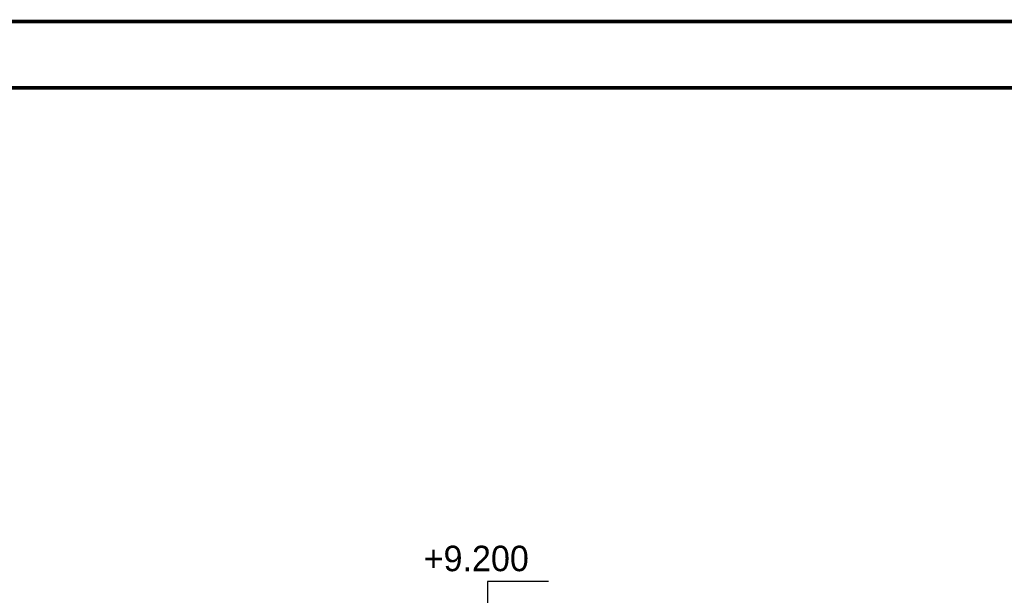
# Paper-space layout 'Layout1' of a CAD drawing. Extents: x -2 to 1033, y -36 to 596.
# Tile 56 of 60: x 557 to 653, y 538 to 594. Entities that reach past the tile are written whole.
import ezdxf
from ezdxf.enums import TextEntityAlignment as Align

# ---------------------------------------------------------------- set-up
doc = ezdxf.new("R2010")
doc.units = 0
doc.layers.get('DEFPOINTS').update_dxf_attribs({"color": 132, "linetype": 'CONTINUOUS'})
doc.layers.add('RAMECEK_HP', color=251, linetype='CONTINUOUS')
doc.layers.add('SS_KOTY-VYSKOVA', color=140, linetype='CONTINUOUS', lineweight=25)
doc.styles.add('ROMANS', font='romans.shx', dxfattribs={"width": 0.8})

# ---------------------------------------------------------------- blocks, each defined once
blk = doc.blocks.new('*U6')
at = {"layer": 'RAMECEK_HP', "lineweight": 35, "const_width": 0.35}
for points in [[(0, 594), (0, 0), (841, 0), (841, 594)], [(6.5, 587.5), (6.5, 6.5), (834.5, 6.5), (834.5, 587.5)]]:
    blk.add_lwpolyline(points, close=True, dxfattribs=at)
at = {"layer": 'DEFPOINTS', "style": 'ROMANS', "width": 0.8}
blk.add_attdef('TISK', text='', height=10, dxfattribs=at).set_placement((841, -33), align=Align.RIGHT)

psp = doc.layouts.get("Layout1")

# ---------------------------------------------------------------- linework, layer by layer
at = {"layer": 'SS_KOTY-VYSKOVA'}
for p, q in [((608.755, 539.1262), (602.755, 539.1262)), ((602.755, 539.1262), (602.755, 535.4091))]:
    psp.add_line(p, q, dxfattribs=at)

# ---------------------------------------------------------------- block references
at = {"layer": 'RAMECEK_HP'}
psp.add_blockref('*U6', (0, 0), dxfattribs=at)

# ---------------------------------------------------------------- texts
at = {"layer": 'SS_KOTY-VYSKOVA'}
psp.add_text('+9.200', height=2.5, dxfattribs=at).set_placement((596.5047, 540.1262))

doc.saveas('drawing.dxf')
